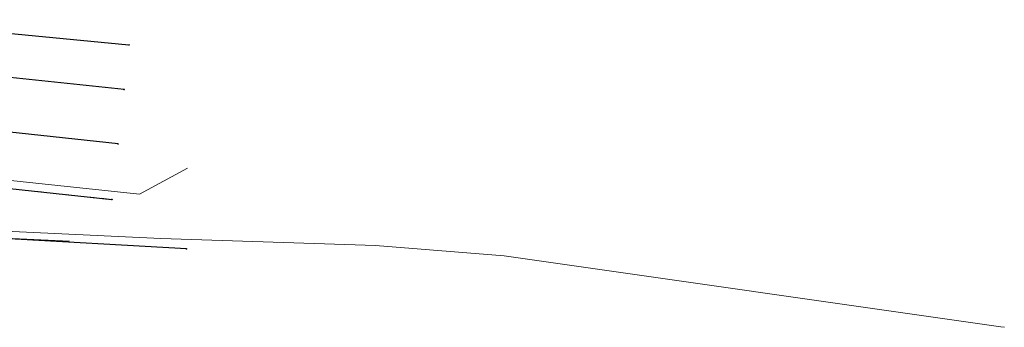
# Model space of a CAD drawing. Header units: metres. Extents: x 6508568 to 6510700, y 5686621 to 5687515.
# Tile 23 of 25: x 6510561 to 6510700, y 5686801 to 5686844. Entities that reach past the tile are written whole.
import ezdxf

# ---------------------------------------------------------------- set-up
doc = ezdxf.new("R2010")
doc.units = ezdxf.units.M
for name, pattern in [('1_SUKP', [0]), ('1_SUWP', [0]), ('4', [2.5, 1.5, -1]), ('BGS', [7.5, 7.5]), ('GDE', [0])]:
    doc.linetypes.add(name, pattern=pattern)
doc.layers.get('0').update_dxf_attribs({"color": 250, "linetype": 'CONTINUOUS', "lineweight": 100})
for name, color, linetype, lineweight, true_color in [('Dzialki', 7, 'GDE', 25, 0x000000), ('EKLPK_L_0', 112, '4', 18, 0x00bb5e), ('Punkty', 7, 'CONTINUOUS', 25, 0x000000), ('SUKP_L_0', 34, '1_SUKP', 18, 0x803300), ('SUWP_L_0', 5, '1_SUWP', 18, 0x0000ff), ('SZOPO_L_1', 7, 'BGS', 18, 0x000000)]:
    doc.layers.add(name, color=color, linetype=linetype, lineweight=lineweight, true_color=true_color)

# ---------------------------------------------------------------- blocks, each defined once
blk = doc.blocks.new('GRO')
at = {"linetype": 'CONTINUOUS'}
blk.add_circle((0, 0), 0.045, dxfattribs=at)

msp = doc.modelspace()

# ---------------------------------------------------------------- linework, layer by layer
at = {"layer": 'Dzialki'}
for p, q in [((6510538.96, 5686844.4), (6510575.99, 5686840.84)), ((6510575.29, 5686834.53), (6510547.59, 5686837.42)), ((6510574.44, 5686826.83), (6510554.21, 5686829.06)), ((6510553.75, 5686821.09), (6510573.57, 5686818.99)), ((6510584.12, 5686811.99), (6510537.61, 5686814.61))]:
    msp.add_line(p, q, dxfattribs=at)
at = {"layer": 'EKLPK_L_0', "linetype": '4'}
msp.add_line((6510573.57, 5686818.99), (6510553.75, 5686821.09), dxfattribs=at)
at = {"layer": 'SUKP_L_0', "linetype": '1_SUKP'}
for p, q in [((6510580.51, 5686813.48), (6510557.44, 5686814.56)), ((6510610.86, 5686812.5), (6510580.51, 5686813.48)), ((6510629.07, 5686811.02), (6510610.86, 5686812.5)), ((6510699.38, 5686800.99), (6510629.07, 5686811.02)), ((6510699.88, 5686800.91), (6510699.38, 5686800.99))]:
    msp.add_line(p, q, dxfattribs=at)
at = {"layer": 'SUWP_L_0', "linetype": '1_SUWP'}
for p, q in [((6510584.26, 5686823.4), (6510577.5, 5686819.72)), ((6510577.5, 5686819.72), (6510550.07, 5686822.66))]:
    msp.add_line(p, q, dxfattribs=at)
at = {"layer": 'SZOPO_L_1', "linetype": 'BGS'}
msp.add_line((6510553.58, 5686813.76), (6510567.59, 5686813.1), dxfattribs=at)

# ---------------------------------------------------------------- block references
at = {"layer": 'Punkty'}
for p in [(6510575.99, 5686840.84), (6510575.29, 5686834.53), (6510574.44, 5686826.83), (6510573.57, 5686818.99), (6510584.12, 5686811.99)]:
    msp.add_blockref('GRO', p, dxfattribs=at)

doc.saveas('drawing.dxf')
